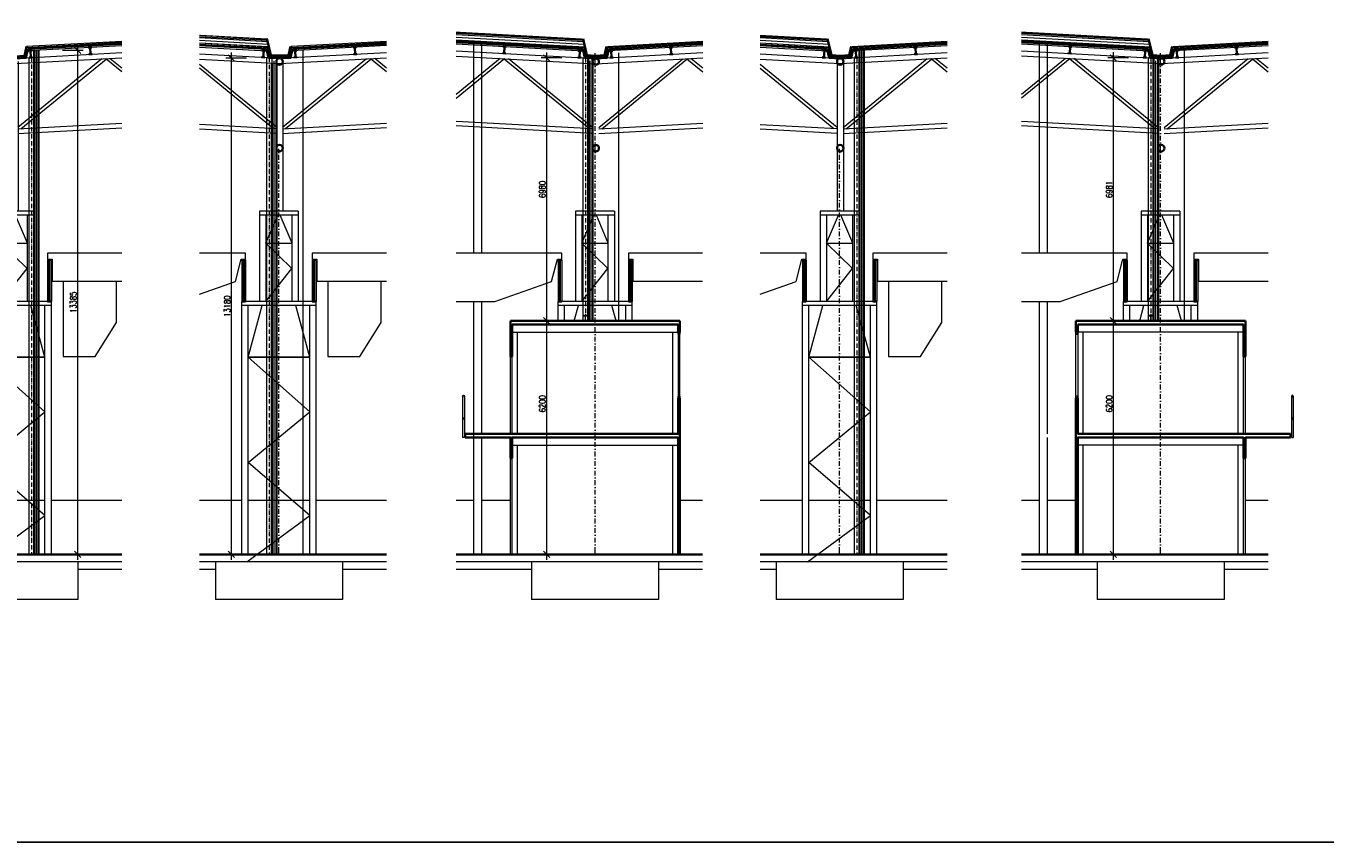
# Model space of a CAD drawing. Header units: millimetres. Extents: x -485339 to 350584, y -1189934 to 0.
# Tile 120 of 178: x 5523 to 40024, y -1189934 to -1168265. Entities that reach past the tile are written whole.
import ezdxf

# ---------------------------------------------------------------- set-up
doc = ezdxf.new("R2010")
doc.units = ezdxf.units.MM
doc.header["$LTSCALE"] = 10
for name, pattern in [('ACAD_ISO10W100', [18.5, 12, -3, 0.5, -3]), ('DASHDOT', [25.4, 12.7, -6.35, 0, -6.35]), ('ČÁRKOVANÁ', [19.05, 12.7, -6.35])]:
    doc.linetypes.add(name, pattern=pattern)
doc.layers.get('Defpoints').update_dxf_attribs({"color": 201})
for name, color, linetype, lineweight in [('N_kóty', 10, 'Continuous', 18), ('N_čáry_obrys', 10, 'Continuous', 35), ('N_čáry_obv.plášt', 212, 'Continuous', 18), ('N_čáry_obv.plášt_obrys', 212, 'Continuous', 35), ('N_čáry_plné', 10, 'Continuous', 18), ('N_čáry_pod', 10, 'ČÁRKOVANÁ', 18), ('St__otvory_dveře', 40, 'Continuous', 18), ('St_otvory_okna', 40, 'Continuous', 18), ('St_sloupy_opláštění_pohled', 25, 'ČÁRKOVANÁ', 18), ('St_čáry_obrys', 5, 'Continuous', 35), ('St_čáry_plné', 250, 'Continuous', 18), ('St_šrafy', 250, 'Continuous', 18)]:
    doc.layers.add(name, color=color, linetype=linetype, lineweight=lineweight)
doc.layers.add('N_profily', color=7, linetype='Continuous', lineweight=18, true_color=0x2424ff)
doc.styles.get("Standard").update_dxf_attribs({"font": 'simplex.shx', "width": 0.8})
doc.linetypes.add('IZOLACE', pattern='A,0.0001,-0.1,[134,ltypeshp.shx,S=0.1,R=0,X=-0.1,Y=0],-0.2,[134,ltypeshp.shx,S=0.1,R=180,X=0.1,Y=0],-0.1', length=0.4001)
doc.linetypes.add('ZIGZAG', pattern='A,0.00254,-5.08,[131,ltypeshp.shx,S=5.08,R=0,X=-5.08,Y=0],-10.16,[131,ltypeshp.shx,S=5.08,R=180,X=5.08,Y=0],-5.08', length=20.32254)
doc.dimstyles.new('stavebníM100', dxfattribs={"dimtxt": 165, "dimasz": 170, "dimexe": 150, "dimexo": 100, "dimgap": 30, "dimtad": 1, "dimdec": 0, "dimtxsty": 'Standard', "dimblk": 'OBLIQUE', "dimcen": -2.5, "dimdle": 150, "dimclrd": 256, "dimclre": 256, "dimclrt": 256, "dimadec": 4, "dimazin": 0, "dimtfac": 1, "dimtdec": 0, "dimtmove": 2, "dimatfit": 3, "dimldrblk": 'OBLIQUE', "dimfxl": 400, "dimfxlon": 1, "dimlwd": -1, "dimlwe": -1, "dimarcsym": 0})

# ---------------------------------------------------------------- blocks, each defined once
blk = doc.blocks.new('G$C17CABAA1')
at = {"layer": 'St_čáry_obrys'}
for points in [[(-45, 0), (45, 0)], [(0, 0), (0, -180)], [(-45, -180), (45, -180)]]:
    blk.add_lwpolyline(points, dxfattribs=at)
blk = doc.blocks.new('G$C14EDF750')
at = {"layer": 'St_čáry_plné'}
for points in [[(-69, 13085), (-69, 9110)], [(-69, 13085), (-69, 9110)], [(-69, 13085), (-69, 9110)], [(101, 13085), (101, 9110)], [(101, 13085), (101, 9110)], [(101, 13085), (101, 9110)], [(-519, 9110), (-519, 6710)], [(511, 9110), (-519, 9110)], [(511, 9010), (-519, 9010)], [(-349, 9010), (-349, 6710)], [(-349, 8265), (-32, 9010)], [(349, 8265), (32, 9010)], [(341, 9010), (341, 6710)], [(511, 9110), (511, 6710)], [(-349, 6710), (341, 7588), (-349, 8265), (341, 8265)], [(985, 6710), (-985, 6710)], [(985, 6610), (-985, 6610)], [(-852, -200), (815, 1030), (-815, 2441), (815, 3780), (-815, 5235), (815, 5235), (443, 6610)], [(815, 5235), (-815, 5235), (-443, 6610)]]:
    blk.add_lwpolyline(points, dxfattribs=at)
at = {"layer": 'St_šrafy', "linetype": 'DASHDOT'}
blk.add_lwpolyline([(0, 0), (0, 61), (0, 10767)], dxfattribs=at)
at = {"layer": 'St_šrafy'}
for points in [[(-985, 0), (-985, 61), (-985, 6710)], [(-815, 0), (-815, 61), (-815, 6610)], [(815, 0), (815, 61), (815, 6610)], [(985, 0), (985, 61), (985, 6710)]]:
    blk.add_lwpolyline(points, dxfattribs=at)
blk = doc.blocks.new('G$CB422E4FE')
at = {"layer": 'St_čáry_obrys'}
for points in [[(50, 0), (-50, 0)], [(0, -1111), (0, 0)], [(50, -1111), (-50, -1111)]]:
    blk.add_lwpolyline(points, dxfattribs=at)
blk = doc.blocks.new('G$C5DD37094')
at = {"layer": 'St__otvory_dveře'}
for points in [[(-190, 3200), (-190, 5250)], [(-140, 3200), (-140, 5250)], [(-190, 0), (-190, 2550)], [(-140, 0), (-140, 2550)]]:
    blk.add_lwpolyline(points, dxfattribs=at)
at = {"layer": 'St_otvory_okna'}
for points in [[(4260, 4150), (4310, 4150), (4310, 5900), (4260, 5900)], [(4260, 5900), (4310, 5900), (4310, 5900), (4260, 5900)], [(4260, 5900), (4310, 5900), (4310, 5850), (4260, 5850)], [(4260, 4200), (4310, 4200), (4310, 4150), (4260, 4150)]]:
    blk.add_lwpolyline(points, close=True, dxfattribs=at)
at = {"layer": 'St_sloupy_opláštění_pohled', "linetype": 'Continuous'}
for points in [[(0, 3200), (0, 5900)], [(4120, 3200), (4120, 5900)], [(0, 0), (0, 2900)], [(4120, 0), (4120, 2900)]]:
    blk.add_lwpolyline(points, dxfattribs=at)
at = {"layer": 'St_čáry_obrys'}
for points in [[(-190, 5250), (-190, 6200)], [(-190, 6200), (4310, 6200)], [(-140, 5250), (-140, 6100)], [(-140, 6100), (4260, 6100)], [(4260, 5900), (4260, 6100)], [(4260, 5900), (4310, 5900)], [(4310, 5900), (4310, 6200)], [(-190, 5250), (-140, 5250)], [(4260, 3200), (4260, 4150)], [(4260, 4150), (4310, 4150)], [(4310, 0), (4310, 4150)], [(-1390, 3200), (4260, 3200)], [(-1390, 3200), (-1390, 3100)], [(-190, 3100), (-1390, 3100)], [(-190, 2550), (-190, 3100)], [(-140, 2550), (-140, 3100)], [(-140, 3100), (4260, 3100)], [(4260, 0), (4260, 3100)], [(-140, 2550), (-190, 2550)]]:
    blk.add_lwpolyline(points, dxfattribs=at)
at = {"layer": 'St_čáry_plné'}
for points in [[(-140, 5900), (4310, 5900)], [(-1459, 4200), (-1459, 3103)], [(-1411, 4200), (-1411, 3103)], [(-1390, 3172), (-1411, 3172)], [(-1390, 3132), (-1411, 3132)], [(-140, 3200), (-190, 3200)], [(4260, 3200), (4310, 3200)], [(-1411, 3103), (-1459, 3103)], [(-140, 3100), (-190, 3100)], [(-140, 2900), (4260, 2900)], [(4260, 3100), (4310, 3100)]]:
    blk.add_lwpolyline(points, dxfattribs=at)
for centre in [(-1435, 4200), (-1435, 3605)]:
    blk.add_circle(centre, 24, dxfattribs=at)
blk = doc.blocks.new('_OBLIQUE')
at = {"color": 0, "linetype": 'ByBlock'}
blk.add_line((-0.5, -0.5), (0.5, 0.5), dxfattribs=at)
blk = doc.blocks.new('*D7759')
at = {"layer": 'Defpoints', "color": 0}
for p in [(18378, -1176095), (19342, -1176095), (18568, -1182295)]:
    blk.add_point(p, dxfattribs=at)
at = {"layer": 'N_kóty'}
for p, q in [((18942, -1176095), (19492, -1176095)), ((19342, -1182445), (19342, -1175945)), ((18942, -1182295), (19492, -1182295))]:
    blk.add_line(p, q, dxfattribs=at)
at = {"layer": 'N_kóty', "linetype": 'ByBlock', "xscale": 170, "yscale": 170, "zscale": 170}
for p, rotation in [((19342, -1176095), 90), ((19342, -1182295), 270)]:
    blk.add_blockref('_OBLIQUE', p, dxfattribs=dict(at, rotation=rotation))
at = {"layer": 'N_kóty', "insert": (19229, -1178299), "char_height": 165, "attachment_point": 5, "rotation": 90}
blk.add_mtext('6200', dxfattribs=at)
blk = doc.blocks.new('*D7760')
at = {"layer": 'Defpoints', "color": 0}
for p in [(19342, -1169115), (20439, -1169115), (18378, -1176095)]:
    blk.add_point(p, dxfattribs=at)
at = {"layer": 'N_kóty'}
for p, q in [((19742, -1169115), (19192, -1169115)), ((19342, -1176245), (19342, -1168965)), ((18942, -1176095), (19492, -1176095))]:
    blk.add_line(p, q, dxfattribs=at)
at = {"layer": 'N_kóty', "linetype": 'ByBlock', "xscale": 170, "yscale": 170, "zscale": 170}
for p, rotation in [((19342, -1169115), 90), ((19342, -1176095), 270)]:
    blk.add_blockref('_OBLIQUE', p, dxfattribs=dict(at, rotation=rotation))
at = {"layer": 'N_kóty', "insert": (19229, -1172605), "char_height": 165, "attachment_point": 5, "rotation": 90}
blk.add_mtext('6980', dxfattribs=at)
blk = doc.blocks.new('*D7761')
at = {"layer": 'Defpoints', "color": 0}
for p in [(33419, -1176095), (34383, -1176095), (33609, -1182295)]:
    blk.add_point(p, dxfattribs=at)
at = {"layer": 'N_kóty'}
for p, q in [((33983, -1176095), (34533, -1176095)), ((34383, -1182445), (34383, -1175945)), ((33983, -1182295), (34533, -1182295))]:
    blk.add_line(p, q, dxfattribs=at)
at = {"layer": 'N_kóty', "linetype": 'ByBlock', "xscale": 170, "yscale": 170, "zscale": 170}
for p, rotation in [((34383, -1176095), 90), ((34383, -1182295), 270)]:
    blk.add_blockref('_OBLIQUE', p, dxfattribs=dict(at, rotation=rotation))
at = {"layer": 'N_kóty', "insert": (34270, -1178299), "char_height": 165, "attachment_point": 5, "rotation": 90}
blk.add_mtext('6200', dxfattribs=at)
blk = doc.blocks.new('*D7762')
at = {"layer": 'Defpoints', "color": 0}
for p in [(34383, -1169114), (35480, -1169114), (33419, -1176095)]:
    blk.add_point(p, dxfattribs=at)
at = {"layer": 'N_kóty'}
for p, q in [((34783, -1169114), (34233, -1169114)), ((34383, -1176245), (34383, -1168964)), ((33983, -1176095), (34533, -1176095))]:
    blk.add_line(p, q, dxfattribs=at)
at = {"layer": 'N_kóty', "linetype": 'ByBlock', "xscale": 170, "yscale": 170, "zscale": 170}
for p, rotation in [((34383, -1169114), 90), ((34383, -1176095), 270)]:
    blk.add_blockref('_OBLIQUE', p, dxfattribs=dict(at, rotation=rotation))
at = {"layer": 'N_kóty', "insert": (34270, -1172605), "char_height": 165, "attachment_point": 5, "rotation": 90}
blk.add_mtext('6981', dxfattribs=at)
blk = doc.blocks.new('*D7794')
at = {"layer": 'Defpoints', "color": 0}
for p in [(10975, -1169116), (13496, -1169116), (11515, -1182295)]:
    blk.add_point(p, dxfattribs=at)
at = {"layer": 'N_kóty'}
for p, q in [((11375, -1169116), (10825, -1169116)), ((10975, -1182445), (10975, -1168966)), ((11375, -1182295), (10825, -1182295))]:
    blk.add_line(p, q, dxfattribs=at)
at = {"layer": 'N_kóty', "linetype": 'ByBlock', "xscale": 170, "yscale": 170, "zscale": 170}
for p, rotation in [((10975, -1169116), 90), ((10975, -1182295), 270)]:
    blk.add_blockref('_OBLIQUE', p, dxfattribs=dict(at, rotation=rotation))
at = {"layer": 'N_kóty', "lineweight": 18, "insert": (10863, -1175705), "char_height": 165, "attachment_point": 5, "rotation": 90}
blk.add_mtext('13180', dxfattribs=at)
blk = doc.blocks.new('*D7795')
at = {"layer": 'Defpoints', "color": 0}
for p in [(5858, -1168910), (5858, -1182295), (6891, -1182295)]:
    blk.add_point(p, dxfattribs=at)
at = {"layer": 'N_kóty'}
for p, q in [((6491, -1168910), (7041, -1168910)), ((6891, -1168760), (6891, -1182445)), ((6491, -1182295), (7041, -1182295))]:
    blk.add_line(p, q, dxfattribs=at)
at = {"layer": 'N_kóty', "linetype": 'ByBlock', "xscale": 170, "yscale": 170, "zscale": 170}
for p, rotation in [((6891, -1168910), 90), ((6891, -1182295), 270)]:
    blk.add_blockref('_OBLIQUE', p, dxfattribs=dict(at, rotation=rotation))
at = {"layer": 'N_kóty', "lineweight": 18, "insert": (6779, -1175603), "char_height": 165, "attachment_point": 5, "rotation": 90}
blk.add_mtext('13385', dxfattribs=at)

msp = doc.modelspace()

# ---------------------------------------------------------------- linework, layer by layer
at = {"layer": 'Defpoints'}
msp.add_lwpolyline([(-480994, -929890.9), (286897.8, -929890.9), (286897.8, -1189933.9), (-480994, -1189933.9)], close=True, dxfattribs=at)
at = {"layer": 'N_profily', "lineweight": 18}
for points in [[(5597.8, -1169104.2), (5597.8, -1182295.1)], [(5737.8, -1169096.5), (5737.8, -1182295.1)], [(11907.5, -1169104.6), (11907.5, -1182295.1)], [(12047.5, -1169112.3), (12047.5, -1182295.1)], [(20298.6, -1169107.6), (20298.6, -1176086.6)], [(20438.6, -1169115.3), (20438.6, -1176095.1)], [(27502.2, -1169104.6), (27502.2, -1182295.1)], [(27642.2, -1169112.3), (27642.2, -1182295.1)], [(35306, -1169107.6), (35306, -1176086.6)], [(35446, -1169115.3), (35446, -1176095.1)], [(20438.6, -1175955.1), (20298.6, -1175955.1), (20298.6, -1175963.6), (20364.6, -1175963.6), (20364.6, -1176086.6), (20298.6, -1176086.6), (20298.6, -1176095.1), (20438.6, -1176095.1), (20438.6, -1176086.6), (20372.6, -1176086.6), (20372.6, -1175963.6), (20438.6, -1175963.6)], [(35445.9, -1175955.1), (35305.9, -1175955.1), (35305.9, -1175963.6), (35371.9, -1175963.6), (35371.9, -1176086.6), (35305.9, -1176086.6), (35305.9, -1176095.1), (35445.9, -1176095.1), (35445.9, -1176086.6), (35379.9, -1176086.6), (35379.9, -1175963.6), (35445.9, -1175963.6)]]:
    msp.add_lwpolyline(points, dxfattribs=at)
at = {"layer": 'N_profily', "linetype": 'ACAD_ISO10W100', "lineweight": 18}
for points in [[(5667.8, -1169100.4), (5667.8, -1182295.1)], [(11977.5, -1169108.4), (11977.5, -1182295.1)], [(20368.6, -1169111.4), (20368.6, -1175955.1)], [(27572.2, -1169108.4), (27572.2, -1182295.1)], [(35376, -1169111.4), (35376, -1175955.1)]]:
    msp.add_lwpolyline(points, dxfattribs=at)
at = {"layer": 'N_čáry_obrys'}
for points in [[(11915.5, -1168601.8), (12017.2, -1169040.5), (12252.5, -1169053.5), (12487.8, -1169040.5), (12541.5, -1168808.9)], [(20306.7, -1168604.8), (20408.3, -1169043.5), (20643.7, -1169056.5), (20879, -1169043.5), (20932.7, -1168811.9)], [(26795.2, -1168603.8), (26896.9, -1169042.5), (27132.2, -1169055.5), (27367.5, -1169042.5), (27421.2, -1168810.9)], [(35314, -1168603.8), (35415.7, -1169042.5), (35651, -1169055.5), (35886.3, -1169042.5), (35940, -1168810.9)]]:
    msp.add_lwpolyline(points, dxfattribs=at)
at = {"layer": 'N_čáry_obv.plášt', "linetype": 'ZIGZAG'}
for points in [[(5797.8, -1182295.1), (5797.8, -1168913.2)], [(12107.5, -1182295.1), (12107.5, -1169187.4)], [(20498.6, -1176095.1), (20498.7, -1169190.4)], [(27702.2, -1182295.1), (27702.2, -1168914.2)], [(35506, -1176095.1), (35506, -1169189.4)]]:
    msp.add_lwpolyline(points, dxfattribs=at)
at = {"layer": 'N_čáry_obv.plášt_obrys'}
for points in [[(5857.8, -1182295.1), (5857.8, -1168909.9)], [(5737.8, -1182295.1), (5737.8, -1168916.5)], [(12047.5, -1182295.1), (12047.5, -1169247.4)], [(20438.6, -1176095.1), (20438.7, -1169115.3)], [(20558.6, -1176095.1), (20558.7, -1169121.9)], [(27642.2, -1182295.1), (27642.2, -1168917.5)], [(27762.2, -1182295.1), (27762.2, -1168910.9)], [(35446, -1176095.1), (35446, -1169114.3)], [(35566, -1176095.1), (35566, -1169120.9)], [(12167.5, -1182295.1), (12167.5, -1169281.1)]]:
    msp.add_lwpolyline(points, dxfattribs=at)
at = {"layer": 'N_čáry_obv.plášt_obrys', "lineweight": 18}
for points in [[(12882.5, -1182295.1), (12882.5, -1168908.9)], [(21258.8, -1176095.1), (21258.9, -1168980.9)], [(36266.2, -1176095.1), (36266.2, -1168911.7)]]:
    msp.add_lwpolyline(points, dxfattribs=at)
at = {"layer": 'N_čáry_plné'}
for points in [[(10126.1, -1168513.4), (11917.9, -1168612)], [(16935.7, -1168429.4), (20309, -1168615)], [(16935.7, -1168489.5), (20323.1, -1168675.8)], [(25005.8, -1168515.4), (26797.6, -1168614)], [(31943, -1168428.4), (35316.3, -1168614)], [(31943, -1168488.5), (35330.4, -1168674.9)], [(10126.1, -1168573.5), (11932, -1168672.9)], [(10126.1, -1168713.7), (11964.9, -1168814.9)], [(16935.7, -1168629.7), (20356, -1168817.9)], [(25005.8, -1168575.5), (26811.7, -1168674.9)], [(25005.8, -1168715.7), (26844.6, -1168816.9)], [(31943, -1168628.7), (35363.4, -1168816.9)]]:
    msp.add_lwpolyline(points, dxfattribs=at)
at = {"layer": 'N_čáry_plné', "linetype": 'IZOLACE', "ltscale": 6}
for points in [[(10126.1, -1168543.5), (11924.9, -1168642.4)], [(16935.7, -1168459.4), (20316.1, -1168645.4)], [(25005.8, -1168545.5), (26804.6, -1168644.4)], [(31943, -1168458.4), (35323.4, -1168644.4)]]:
    msp.add_lwpolyline(points, dxfattribs=at)
at = {"layer": 'N_čáry_plné', "linetype": 'IZOLACE', "ltscale": 12}
for points in [[(16935.7, -1168559.6), (20339.6, -1168746.9)], [(31943, -1168558.6), (35346.9, -1168745.9)], [(10126.1, -1168643.6), (11948.4, -1168743.9)], [(25005.8, -1168645.6), (26828.1, -1168745.9)]]:
    msp.add_lwpolyline(points, dxfattribs=at)
at = {"layer": 'N_čáry_pod', "const_width": 10}
for points in [[(10126.1, -1168503.4), (11915.5, -1168601.8)], [(16935.7, -1168419.4), (20306.7, -1168604.8)], [(25005.8, -1168505.4), (26795.2, -1168603.8)], [(31943, -1168418.4), (35314, -1168603.8)]]:
    msp.add_lwpolyline(points, dxfattribs=at)
at = {"layer": 'St_sloupy_opláštění_pohled', "linetype": 'Continuous'}
for points in [[(17403.1, -1168705.5), (17402.9, -1174295.1)], [(17613.1, -1168717), (17612.9, -1174295.1)], [(32410.4, -1168704.5), (32410.4, -1174295.1)], [(32620.4, -1168716.1), (32620.4, -1174295.1)], [(17402.9, -1175585.1), (17402.9, -1182292.4)], [(17612.9, -1175585.1), (17612.9, -1179095.1)], [(32410.4, -1175585.1), (32410.4, -1182292.4)], [(32620.4, -1175585.1), (32620.4, -1179095.1)], [(17612.9, -1179195.1), (17612.9, -1182292.4)], [(32620.4, -1179195.1), (32620.4, -1182292.4)]]:
    msp.add_lwpolyline(points, dxfattribs=at)
at = {"layer": 'St_čáry_obrys'}
for points in [[(4882.2, -1168875.8), (4936.1, -1169108.5), (5227.8, -1169124.6), (5519.4, -1169108.5), (5573.4, -1168875.5)], [(4919.3, -1168814.7), (4976.3, -1169060.7), (5227.8, -1169074.5), (5479.2, -1169060.7), (5536.2, -1168814.4)], [(8065.6, -1168738.4), (5573.4, -1168875.5)], [(10126.1, -1168776.8), (11906.9, -1168874.8)], [(11906.9, -1168874.8), (11960.9, -1169107.5), (12252.5, -1169123.6), (12544.2, -1169107.5), (12598.2, -1168874.5)], [(11944.1, -1168813.7), (12001.1, -1169059.7), (12252.5, -1169073.5), (12503.9, -1169059.7), (12561, -1168813.4)], [(15090.3, -1168737.4), (12598.2, -1168874.5)], [(16935.7, -1168692.8), (20298.1, -1168877.8)], [(20298.1, -1168877.8), (20352, -1169110.5), (20643.7, -1169126.6), (20935.3, -1169110.5), (20989.3, -1168877.5)], [(20335.2, -1168816.7), (20392.2, -1169062.7), (20643.7, -1169076.5), (20895.1, -1169062.7), (20952.2, -1168816.4)], [(23481.5, -1168740.4), (20989.3, -1168877.5)], [(25005.8, -1168778.8), (26786.6, -1168876.8)], [(26786.6, -1168876.8), (26840.6, -1169109.5), (27132.2, -1169125.6), (27423.9, -1169109.5), (27477.9, -1168876.5)], [(26823.8, -1168815.7), (26880.8, -1169061.7), (27132.2, -1169075.5), (27383.6, -1169061.7), (27440.7, -1168815.4)], [(29970, -1168739.4), (27477.9, -1168876.5)], [(31943, -1168691.8), (35305.4, -1168876.8)], [(35305.4, -1168876.8), (35359.3, -1169109.5), (35651, -1169125.6), (35942.6, -1169109.5), (35996.7, -1168876.5)], [(35342.6, -1168815.7), (35399.6, -1169061.7), (35651, -1169075.5), (35902.4, -1169061.7), (35959.5, -1168815.4)], [(38488.8, -1168739.4), (35996.7, -1168876.5)], [(8065.6, -1182295.1), (3101.3, -1182295.1)], [(15090.3, -1182295.1), (10126.1, -1182295.1)], [(23481.4, -1182295.1), (16935.6, -1182295.1)], [(29970, -1182295.1), (25005.8, -1182295.1)], [(38488.8, -1182295.1), (31943, -1182295.1)]]:
    msp.add_lwpolyline(points, dxfattribs=at)
for centre in [(12252.5, -1169208.6), (20643.7, -1169211.6), (27132.2, -1169210.6), (35651, -1169210.6), (12252.5, -1171508.6), (20643.7, -1171511.6), (27132.2, -1171510.6), (35651, -1171510.6)]:
    msp.add_circle(centre, 85, dxfattribs=at)
at = {"layer": 'St_čáry_plné', "linetype": 'IZOLACE', "ltscale": 7}
for points in [[(8065.6, -1168705.3), (5529.2, -1168844.9)], [(10126.1, -1168743.8), (11951.1, -1168844.2)], [(15090.3, -1168704.3), (12553.9, -1168843.9)], [(16935.7, -1168659.7), (20342.3, -1168847.2)], [(23481.5, -1168707.3), (20945.1, -1168846.9)], [(25005.8, -1168745.8), (26830.8, -1168846.2)], [(29970, -1168706.3), (27433.7, -1168845.9)], [(31943, -1168658.8), (35349.6, -1168846.2)], [(38488.8, -1168706.3), (35952.4, -1168845.9)]]:
    msp.add_lwpolyline(points, dxfattribs=at)
at = {"layer": 'St_čáry_plné', "linetype": 'ČÁRKOVANÁ', "const_width": 10}
for points in [[(8065.6, -1168675.3), (5536.2, -1168814.4)], [(10126.1, -1168713.7), (11944.1, -1168813.7)], [(15090.3, -1168674.3), (12561, -1168813.4)], [(16935.7, -1168629.7), (20335.2, -1168816.7)], [(23481.5, -1168677.3), (20952.2, -1168816.4)], [(25005.8, -1168715.7), (26823.8, -1168815.7)], [(29970, -1168676.3), (27440.7, -1168815.4)], [(31943, -1168628.7), (35342.6, -1168815.7)], [(38488.8, -1168676.3), (35959.5, -1168815.4)]]:
    msp.add_lwpolyline(points, dxfattribs=at)
at = {"layer": 'St_čáry_plné'}
for points in [[(8065.6, -1168675.3), (5536.2, -1168814.4)], [(8065.6, -1168788.5), (5561.7, -1168926.2)], [(10126.1, -1168713.7), (11944.1, -1168813.7)], [(10126.1, -1168826.9), (11918.7, -1168925.5)], [(15090.3, -1168674.3), (12561, -1168813.4)], [(15090.3, -1168787.5), (12586.4, -1168925.2)], [(16935.7, -1168629.7), (20335.2, -1168816.7)], [(16935.7, -1168742.9), (20309.8, -1168928.5)], [(23481.5, -1168677.3), (20952.2, -1168816.4)], [(23481.5, -1168790.4), (20977.6, -1168928.2)], [(25005.8, -1168715.7), (26823.8, -1168815.7)], [(25005.8, -1168828.9), (26798.4, -1168927.5)], [(29970, -1168676.3), (27440.7, -1168815.4)], [(29970, -1168789.5), (27466.1, -1168927.2)], [(31943, -1168628.7), (35342.6, -1168815.7)], [(31943, -1168741.9), (35317.1, -1168927.5)], [(38488.8, -1168676.3), (35959.5, -1168815.4)], [(38488.8, -1168789.5), (35984.9, -1168927.2)], [(3101.3, -1169007.6), (5227.8, -1169124.6), (8065.6, -1168968.5)], [(3101.3, -1169147.8), (5227.8, -1169264.8), (8065.6, -1169108.7)], [(5307.3, -1170956), (7537.5, -1169131.8)], [(5388.6, -1170992.8), (7649, -1169144)], [(7641.9, -1169131.7), (8065.6, -1169478)], [(7759.7, -1169124.7), (8065.6, -1169374.7)], [(10126.1, -1169006.6), (12252.5, -1169123.6), (15090.3, -1168967.5)], [(10126.1, -1169146.8), (12252.5, -1169263.8), (15090.3, -1169107.7)], [(12332, -1170955), (14562.3, -1169130.8)], [(12413.3, -1170991.8), (14673.7, -1169143)], [(14666.6, -1169130.7), (15090.3, -1169477)], [(14784.4, -1169123.7), (15090.3, -1169373.7)], [(16935.7, -1168922.7), (20643.7, -1169126.6), (23481.5, -1168970.4)], [(16935.7, -1169062.9), (20643.7, -1169266.8), (23481.5, -1169110.7)], [(18106.3, -1169126.7), (16935.7, -1170083.4)], [(18224.1, -1169133.7), (16935.7, -1170186.7)], [(20477.3, -1170994.8), (18217, -1169146)], [(20558.7, -1170957.9), (18328.4, -1169133.8)], [(20723.2, -1170957.9), (22953.5, -1169133.8)], [(20804.5, -1170994.8), (23064.9, -1169146)], [(23057.8, -1169133.7), (23481.5, -1169480)], [(23175.6, -1169126.7), (23481.5, -1169376.7)], [(25005.8, -1169008.6), (27132.2, -1169125.6), (29970, -1168969.5)], [(25005.8, -1169148.8), (27132.2, -1169265.8), (29970, -1169109.7)], [(27211.7, -1170957), (29442, -1169132.8)], [(27293, -1170993.8), (29553.4, -1169145)], [(29546.3, -1169132.7), (29970, -1169479)], [(29664.1, -1169125.7), (29970, -1169375.7)], [(31943, -1168921.7), (35651, -1169125.6), (38488.8, -1168969.5)], [(31943, -1169061.9), (35651, -1169265.8), (38488.8, -1169109.7)], [(33113.6, -1169125.7), (31943, -1170082.4)], [(33231.4, -1169132.7), (31943, -1170185.7)], [(35484.7, -1170993.8), (33224.3, -1169145)], [(35566, -1170957), (33335.7, -1169132.8)], [(35730.5, -1170957), (37960.8, -1169132.8)], [(35811.8, -1170993.8), (38072.2, -1169145)], [(38065.1, -1169132.7), (38488.8, -1169479)], [(38182.9, -1169125.7), (38488.8, -1169375.7)], [(12167.5, -1170955), (10126.1, -1169285.2)], [(12086.2, -1170991.8), (10126.1, -1169388.6)], [(27047.2, -1170957), (25005.8, -1169287.2)], [(26965.9, -1170993.8), (25005.8, -1169390.6)], [(5307.3, -1170997.3), (8065.6, -1170845.8)], [(5307.3, -1171117.4), (8065.6, -1170965.9)], [(12167.5, -1170996.3), (10126.1, -1170884.1)], [(12332, -1170996.3), (15090.3, -1170844.8)], [(12332, -1171116.4), (15090.3, -1170964.9)], [(20558.7, -1170999.3), (16935.7, -1170800.3)], [(20558.7, -1171119.4), (16935.7, -1170920.4)], [(20723.2, -1170999.3), (23481.5, -1170847.7)], [(20723.2, -1171119.4), (23481.5, -1170967.9)], [(27047.2, -1170998.3), (25005.8, -1170886.1)], [(27211.7, -1170998.3), (29970, -1170846.8)], [(27211.7, -1171118.4), (29970, -1170966.9)], [(35566, -1170998.3), (31943, -1170799.3)], [(35566, -1171118.4), (31943, -1170919.4)], [(35730.5, -1170998.3), (38488.8, -1170846.8)], [(35730.5, -1171118.4), (38488.8, -1170966.9)], [(12167.5, -1171116.4), (10126.1, -1171004.3)], [(27047.2, -1171118.4), (25005.8, -1171006.3)], [(20108.6, -1173185.1), (20108.6, -1175585.1)], [(21138.8, -1173185.1), (20108.6, -1173185.1)], [(21138.8, -1173285.1), (20108.6, -1173285.1)], [(20278.6, -1173285.1), (20278.6, -1175585.1)], [(20278.6, -1174030.4), (20596.1, -1173285.1)], [(20977.3, -1174030.4), (20659.8, -1173285.1)], [(20968.8, -1173285.1), (20968.8, -1175585.1)], [(21138.8, -1173185.1), (21138.8, -1175585.1)], [(35116, -1173185.1), (35116, -1175585.1)], [(36146.2, -1173185.1), (35116, -1173185.1)], [(36146.2, -1173285.1), (35116, -1173285.1)], [(35286, -1173285.1), (35286, -1175585.1)], [(35286, -1174030.4), (35603.5, -1173285.1)], [(35984.8, -1174030.4), (35667.2, -1173285.1)], [(35976.2, -1173285.1), (35976.2, -1175585.1)], [(36146.2, -1173185.1), (36146.2, -1175585.1)], [(20278.6, -1175585.1), (20968.8, -1174706.9), (20278.6, -1174030.4), (20968.8, -1174030.4)], [(35286, -1175585.1), (35976.2, -1174706.9), (35286, -1174030.4), (35976.2, -1174030.4)], [(8065.6, -1174295.1), (6096.5, -1174295.1), (6096.5, -1174457.2), (6214.1, -1174457.2), (6214.1, -1175041.6), (8065.6, -1175041.6)], [(10126.1, -1175388.7), (11082.1, -1175049.3), (11234.2, -1174457.2), (11351.9, -1174457.2), (11351.9, -1174295.1), (10126.1, -1174295.1)], [(15090.3, -1174295.1), (13121.2, -1174295.1), (13121.2, -1174457.2), (13238.9, -1174457.2), (13238.9, -1175041.6), (15090.3, -1175041.6)], [(16935.6, -1175585.1), (17964, -1175585.1), (19473.2, -1175049.3), (19625.3, -1174457.2), (19742.9, -1174457.2), (19742.9, -1174295.1), (16935.6, -1174295.1)], [(23481.4, -1174295.1), (21512.3, -1174295.1), (21512.3, -1174457.2), (21629.9, -1174457.2), (21629.9, -1175041.6), (23481.4, -1175041.6)], [(25005.8, -1175388.7), (25961.8, -1175049.3), (26114, -1174457.2), (26231.6, -1174457.2), (26231.6, -1174295.1), (25005.8, -1174295.1)], [(29970, -1174295.1), (28000.9, -1174295.1), (28000.9, -1174457.2), (28118.6, -1174457.2), (28118.6, -1175041.6), (29970, -1175041.6)], [(31943, -1175585.1), (32971.4, -1175585.1), (34480.6, -1175049.3), (34632.7, -1174457.2), (34750.4, -1174457.2), (34750.4, -1174295.1), (31943, -1174295.1)], [(38488.8, -1174295.1), (36519.7, -1174295.1), (36519.7, -1174457.2), (36637.4, -1174457.2), (36637.4, -1175041.6), (38488.8, -1175041.6)], [(6097.1, -1174473.5), (6097.1, -1175585.1)], [(6197.1, -1174473.5), (6197.1, -1175585.1)], [(11251.9, -1174473.5), (11251.9, -1175585.1)], [(11351.9, -1174473.5), (11351.9, -1175585.1)], [(13121.9, -1174473.5), (13121.9, -1175585.1)], [(13221.9, -1174473.5), (13221.9, -1175585.1)], [(19642.9, -1174473.5), (19642.9, -1175585.1)], [(19742.9, -1174473.5), (19742.9, -1175585.1)], [(21512.9, -1174473.5), (21512.9, -1175585.1)], [(21612.9, -1174473.5), (21612.9, -1175585.1)], [(26131.6, -1174473.5), (26131.6, -1175585.1)], [(26231.6, -1174473.5), (26231.6, -1175585.1)], [(28001.6, -1174473.5), (28001.6, -1175585.1)], [(28101.6, -1174473.5), (28101.6, -1175585.1)], [(34650.4, -1174473.5), (34650.4, -1175585.1)], [(34750.4, -1174473.5), (34750.4, -1175585.1)], [(36520.4, -1174473.5), (36520.4, -1175585.1)], [(36620.4, -1174473.5), (36620.4, -1175585.1)], [(6508.2, -1175041.6), (6508.2, -1177041.6), (7356, -1177041.6), (7920.5, -1176140.7), (7920.5, -1175041.6)], [(13532.9, -1175041.6), (13532.9, -1177041.6), (14380.8, -1177041.6), (14945.3, -1176140.7), (14945.3, -1175041.6)], [(28412.6, -1175041.6), (28412.6, -1177041.6), (29260.5, -1177041.6), (29825, -1176140.7), (29825, -1175041.6)], [(21612.9, -1175585.1), (19642.9, -1175585.1)], [(21612.9, -1175685.1), (19642.9, -1175685.1)], [(20074, -1176095.1), (20184.9, -1175685.1)], [(21181.9, -1176095.1), (21071, -1175685.1)], [(36620.4, -1175585.1), (34650.4, -1175585.1)], [(36620.4, -1175685.1), (34650.4, -1175685.1)], [(35081.4, -1176095.1), (35192.3, -1175685.1)], [(36189.3, -1176095.1), (36078.4, -1175685.1)], [(4397.1, -1180855.1), (6027.1, -1180855.1)], [(6197.1, -1180855.1), (8065.6, -1180855.1)], [(10126.1, -1180855.1), (11251.9, -1180855.1)], [(11421.9, -1180855.1), (13051.9, -1180855.1)], [(13221.9, -1180855.1), (15090.3, -1180855.1)], [(16935.6, -1180855.1), (17402.9, -1180855.1)], [(17612.9, -1180855.1), (18377.9, -1180855.1)], [(22877.9, -1180855.1), (23481.4, -1180855.1)], [(25005.8, -1180855.1), (26131.6, -1180855.1)], [(26301.6, -1180855.1), (27931.6, -1180855.1)], [(28101.6, -1180855.1), (29970, -1180855.1)], [(31943, -1180855.1), (32410.4, -1180855.1)], [(32620.4, -1180855.1), (33385.4, -1180855.1)], [(37885.4, -1180855.1), (38488.8, -1180855.1)], [(8065.6, -1182495.1), (3101.3, -1182495.1)], [(8065.6, -1182695.1), (6897.1, -1182695.1)], [(15090.3, -1182495.1), (10126.1, -1182495.1)], [(10551.9, -1182695.1), (10126.1, -1182695.1)], [(15090.3, -1182695.1), (13921.9, -1182695.1)], [(23481.4, -1182495.1), (16935.6, -1182495.1)], [(18942.9, -1182695.1), (16935.6, -1182695.1)], [(23481.4, -1182695.1), (22312.9, -1182695.1)], [(29970, -1182495.1), (25005.8, -1182495.1)], [(25431.6, -1182695.1), (25005.8, -1182695.1)], [(29970, -1182695.1), (28801.6, -1182695.1)], [(38488.8, -1182495.1), (31943, -1182495.1)], [(33950.4, -1182695.1), (31943, -1182695.1)], [(38488.8, -1182695.1), (37320.4, -1182695.1)], [(6897.1, -1183495.1), (3527.1, -1183495.1)], [(13921.9, -1183495.1), (10551.9, -1183495.1)], [(22312.9, -1183495.1), (18942.9, -1183495.1)], [(28801.6, -1183495.1), (25431.6, -1183495.1)], [(37320.4, -1183495.1), (33950.4, -1183495.1)]]:
    msp.add_lwpolyline(points, dxfattribs=at)
at = {"layer": 'St_šrafy', "linetype": 'DASHDOT'}
for points in [[(20627.9, -1182295.1), (20627.9, -1182234.2), (20628.1, -1168984.5)], [(35635.4, -1182295.1), (35635.4, -1182234.2), (35635.4, -1168983.5)], [(12236.9, -1182295.1), (12236.9, -1182234.2), (12236.9, -1171526.5)], [(20627.9, -1182295.1), (20627.9, -1182234.2), (20628.1, -1171529.5)], [(20627.9, -1182295.1), (20627.9, -1182234.2), (20628.1, -1171529.5)], [(27116.6, -1182295.1), (27116.6, -1182234.2), (27116.6, -1171528.5)], [(35635.4, -1182295.1), (35635.4, -1182234.2), (35635.4, -1171528.5)], [(35635.4, -1182295.1), (35635.4, -1182234.2), (35635.4, -1171528.5)]]:
    msp.add_lwpolyline(points, dxfattribs=at)
at = {"layer": 'St_šrafy'}
for points in [[(19642.9, -1176095.1), (19642.9, -1175585.1)], [(19812.9, -1176095.1), (19812.9, -1175685.1)], [(21442.9, -1176095.1), (21442.9, -1175685.1)], [(21612.9, -1176095.1), (21612.9, -1175585.1)], [(34650.4, -1176095.1), (34650.4, -1175585.1)], [(34820.4, -1176095.1), (34820.4, -1175685.1)], [(36450.4, -1176095.1), (36450.4, -1175685.1)], [(36620.4, -1176095.1), (36620.4, -1175585.1)], [(6897.1, -1182495.1), (6897.1, -1183495.1)], [(10551.9, -1182495.1), (10551.9, -1183495.1)], [(13921.9, -1182495.1), (13921.9, -1183495.1)], [(18942.9, -1182495.1), (18942.9, -1183495.1)], [(22312.9, -1182495.1), (22312.9, -1183495.1)], [(25431.6, -1182495.1), (25431.6, -1183495.1)], [(28801.6, -1182495.1), (28801.6, -1183495.1)], [(33950.4, -1182495.1), (33950.4, -1183495.1)], [(37320.4, -1182495.1), (37320.4, -1183495.1)]]:
    msp.add_lwpolyline(points, dxfattribs=at)

# ---------------------------------------------------------------- block references
at = {"layer": 'St_čáry_obrys', "xscale": -1}
for p, rotation in [((7231.6, -1169014.6), 183.1488360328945), ((14256.4, -1169013.6), 183.1488360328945), ((18225, -1168813.8), 356.5599197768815), ((22647.5, -1169016.6), 183.1488360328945), ((29136.1, -1169015.6), 183.1488360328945), ((33232.3, -1168812.8), 356.5599197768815), ((37654.8, -1169015.6), 183.1488360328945), ((11830.8, -1168920.7), 356.5599197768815), ((20222, -1168923.7), 356.5599197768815), ((26710.5, -1168922.7), 356.5599197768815), ((35229.3, -1168922.7), 356.5599197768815)]:
    msp.add_blockref('G$C17CABAA1', p, dxfattribs=dict(at, rotation=rotation))
at = {"layer": 'St_čáry_obrys', "rotation": 3.440080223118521}
for p in [(5638.5, -1168921.7), (12663.2, -1168920.7), (21054.4, -1168923.7), (27542.9, -1168922.7), (36061.7, -1168922.7)]:
    msp.add_blockref('G$C17CABAA1', p, dxfattribs=at)
at = {"layer": 'St_čáry_obrys'}
for p in [(6147.1, -1174473.5), (11301.9, -1174473.5), (13171.9, -1174473.5), (19692.9, -1174473.5), (21562.9, -1174473.5), (26181.6, -1174473.5), (28051.6, -1174473.5), (34700.4, -1174473.5), (36570.4, -1174473.5)]:
    msp.add_blockref('G$CB422E4FE', p, dxfattribs=at)
at = {"layer": 'St_čáry_plné'}
for name, p in [('G$C14EDF750', (5212.1, -1182295.1)), ('G$C14EDF750', (12236.9, -1182295.1)), ('G$C14EDF750', (27116.6, -1182295.1)), ('G$C5DD37094', (18567.9, -1182295.1))]:
    msp.add_blockref(name, p, dxfattribs=at)
at = {"layer": 'St_čáry_plné', "xscale": -1}
msp.add_blockref('G$C5DD37094', (37695.4, -1182295.1), dxfattribs=at)

# ---------------------------------------------------------------- dimensions: what is measured, and where the dimension line sits
at = {"layer": 'N_kóty', "lineweight": 18}
for base, p1, p2, picture, middle in [((6891.1, -1182295.1), (5857.8, -1168909.9), (5857.8, -1182295.1), '*D7795', (6778.6, -1175602.5)), ((10975.2, -1169115.5), (11515.4, -1182295.1), (13496, -1169115.5), '*D7794', (10862.7, -1175705.3))]:
    dim = msp.add_linear_dim(base=base, p1=p1, p2=p2, angle=90, dimstyle='stavebníM100', dxfattribs=at)
    dim.commit()
    dim.dimension.update_dxf_attribs({"geometry": picture, "text_midpoint": middle})
at = {"layer": 'N_kóty'}
for base, p1, p2, picture, middle in [((19341.6, -1169115.3), (18377.9, -1176095.1), (20438.7, -1169115.3), '*D7760', (19229.1, -1172605.2)), ((34382.9, -1169114.3), (33419.3, -1176095.1), (35480, -1169114.3), '*D7762', (34270.4, -1172604.7))]:
    dim = msp.add_linear_dim(base=base, p1=p1, p2=p2, angle=90, dimstyle='stavebníM100', dxfattribs=at)
    dim.commit()
    dim.dimension.update_dxf_attribs({"geometry": picture, "text_midpoint": middle})
for base, p1, p2, picture, middle in [((19341.5, -1176095.1), (18567.9, -1182295.1), (18377.9, -1176095.1), '*D7759', (19229, -1178298.9)), ((34382.9, -1176095.1), (33609.3, -1182295.1), (33419.3, -1176095.1), '*D7761', (34270.4, -1178298.9))]:
    dim = msp.add_linear_dim(base=base, p1=p1, p2=p2, angle=90, dimstyle='stavebníM100', dxfattribs=at)
    dim.commit()
    dim.dimension.update_dxf_attribs({"geometry": picture, "text_midpoint": middle, "dimtype": 160})

doc.saveas('drawing.dxf')
